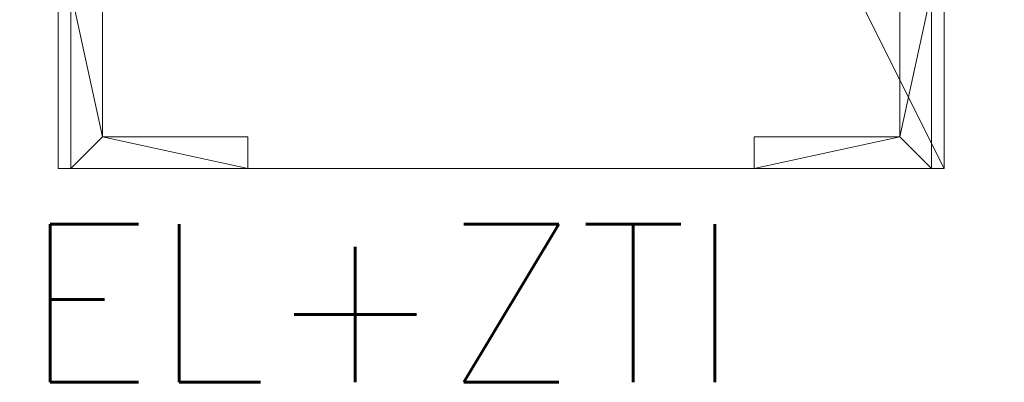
# Model space of a CAD drawing. Header units: millimetres. Extents: x -367720 to -162733, y 309172 to 337444.
# Tile 155 of 256: x -352564 to -351786, y 322959 to 323245. Entities that reach past the tile are written whole.
import ezdxf

# ---------------------------------------------------------------- set-up
doc = ezdxf.new("R2010")
doc.units = ezdxf.units.MM
doc.header["$LTSCALE"] = 10
doc.header["$MEASUREMENT"] = 0
doc.layers.get('0').update_dxf_attribs({"color": 255, "lineweight": 13})
for name, color, linetype, lineweight in [('VZ1', 6, 'Continuous', 18), ('vzt-izolace', 50, 'Continuous', 9), ('vzt-jednotky', 3, 'Continuous', 13), ('vzt-profese', 241, 'Continuous', 15), ('vzt-přívod', 2, 'Continuous', 40)]:
    doc.layers.add(name, color=color, linetype=linetype, lineweight=lineweight)
doc.styles.add('ROMANS', font='ROMANS.shx', dxfattribs={"height": 80})

# ---------------------------------------------------------------- blocks, each defined once
blk = doc.blocks.new('ags')
at = {"color": 7, "linetype": 'Continuous'}
mesh = blk.add_polyface(dxfattribs=at)
corners = [(175, 806), (-525, 806), (-525, -594), (175, -594)]
mesh.append_faces([[corners[k] for k in face] for face in [(1, 2, 3), (3, 0, 1), (3, 2, 1), (1, 0, 3)]], dxfattribs={"vtx2": -1, "color": 7})
mesh = blk.add_polyface(dxfattribs=at)
corners = [(-490, -569), (-490, -454), (-515, -454), (-515, -594), (-375, -594), (-375, -569)]
mesh.append_faces([[corners[k] for k in face] for face in [(0, 4, 5)]], dxfattribs={"vtx0": -1, "color": 7})
mesh.append_faces([[corners[k] for k in face] for face in [(0, 2, 3), (0, 3, 4)]], dxfattribs={"vtx0": -1, "vtx2": -1, "color": 7})
mesh.append_faces([[corners[k] for k in face] for face in [(5, 4, 0)]], dxfattribs={"vtx1": -1, "color": 7})
mesh.append_faces([[corners[k] for k in face] for face in [(3, 2, 0), (4, 3, 0)]], dxfattribs={"vtx1": -1, "vtx2": -1, "color": 7})
mesh.append_faces([[corners[k] for k in face] for face in [(0, 1, 2), (2, 1, 0)]], dxfattribs={"vtx2": -1, "color": 7})
mesh = blk.add_polyface(dxfattribs=at)
corners = [(140, -569), (25, -569), (25, -594), (165, -594), (165, -454), (140, -454)]
mesh.append_faces([[corners[k] for k in face] for face in [(0, 4, 5)]], dxfattribs={"vtx0": -1, "color": 7})
mesh.append_faces([[corners[k] for k in face] for face in [(0, 2, 3), (0, 3, 4)]], dxfattribs={"vtx0": -1, "vtx2": -1, "color": 7})
mesh.append_faces([[corners[k] for k in face] for face in [(5, 4, 0)]], dxfattribs={"vtx1": -1, "color": 7})
mesh.append_faces([[corners[k] for k in face] for face in [(3, 2, 0), (4, 3, 0)]], dxfattribs={"vtx1": -1, "vtx2": -1, "color": 7})
mesh.append_faces([[corners[k] for k in face] for face in [(0, 1, 2), (2, 1, 0)]], dxfattribs={"vtx2": -1, "color": 7})
blk = doc.blocks.new('A$C44067DDB')
at = {"layer": 'vzt-izolace'}
h = blk.add_hatch(dxfattribs=at)
h.set_pattern_fill('CROSS', color=256, scale=500)
h.set_pattern_definition([(0, (-810420.72, 117365.74), (125, 125), [62.5, -187.5]), (90, (-810389.47, 117334.5), (-125, 125), [62.5, -187.5])])
edge = h.paths.add_edge_path()
edge.add_line((13267.2892, 11556.6431), (13267.2892, 11280.9155))
edge = h.paths.add_edge_path()
edge.add_line((13284.6221, 11556.6431), (13284.6221, 11280.9155))
edge = h.paths.add_edge_path()
edge.add_arc((13035.0379, 11420.1415), 135, 67.8083934, 292.1916066)
edge = h.paths.add_edge_path(flags=16)
edge.add_arc((13035.0379, 11420.1415), 125, 90, 270)
edge = h.paths.add_edge_path()
edge.add_line((13035.0379, 11545.1415), (13267.0793, 11545.1415))
edge = h.paths.add_edge_path()
edge.add_line((13267.2892, 11556.6431), (13284.6221, 11556.6431))
edge = h.paths.add_edge_path()
edge.add_line((13035.0379, 11295.1415), (13267.2892, 11295.1415))
edge = h.paths.add_edge_path()
edge.add_line((13267.2892, 11280.9155), (13284.6221, 11280.9155))
edge = h.paths.add_edge_path()
edge.add_line((13345.0379, 11545.1415), (13345.0379, 11295.1415))
edge = h.paths.add_edge_path()
edge.add_line((13345.0379, 11545.1415), (13284.6221, 11545.1415))
edge = h.paths.add_edge_path()
edge.add_line((13345.0379, 11295.1415), (13284.6221, 11295.1415))
edge = h.paths.add_edge_path()
edge.add_line((13436.2892, 11836.6431), (13436.2892, 11560.9155))
edge = h.paths.add_edge_path()
edge.add_line((13453.6221, 11836.6431), (13453.6221, 11560.9155))
edge = h.paths.add_edge_path()
edge.add_arc((13204.0379, 11700.1415), 135, 67.8083934, 292.1916066)
edge = h.paths.add_edge_path(flags=16)
edge.add_arc((13204.0379, 11700.1415), 125, 90, 270)
edge = h.paths.add_edge_path()
edge.add_line((13204.0379, 11825.1415), (13436.0793, 11825.1415))
edge = h.paths.add_edge_path()
edge.add_line((13436.2892, 11836.6431), (13453.6221, 11836.6431))
edge = h.paths.add_edge_path()
edge.add_line((13204.0379, 11575.1415), (13436.2892, 11575.1415))
edge = h.paths.add_edge_path()
edge.add_line((13436.2892, 11560.9155), (13453.6221, 11560.9155))
edge = h.paths.add_edge_path()
edge.add_line((13514.0379, 11825.1415), (13514.0379, 11575.1415))
edge = h.paths.add_edge_path()
edge.add_line((13514.0379, 11825.1415), (13453.6221, 11825.1415))
edge = h.paths.add_edge_path()
edge.add_line((13514.0379, 11575.1415), (13453.6221, 11575.1415))
edge = h.paths.add_edge_path()
edge.add_line((13501.3145, 11825.8656), (13501.3145, 11835.8595))
edge = h.paths.add_edge_path()
edge.add_line((13501.3145, 11835.8595), (13519.0632, 11835.8595))
edge = h.paths.add_edge_path()
edge.add_line((13519.0632, 11835.8595), (13519.0632, 11564.4235))
edge = h.paths.add_edge_path()
edge.add_line((13501.3145, 11825.8656), (13501.3145, 11564.4235))
edge = h.paths.add_edge_path()
edge.add_line((13887.8161, 11467.8902), (13612.0885, 11467.8902))
edge = h.paths.add_edge_path()
edge.add_line((13612.0885, 11467.8902), (13612.0885, 11450.5573))
edge = h.paths.add_edge_path()
edge.add_line((13601.7955, 11825.1415), (13775.8336, 11724.6606))
edge = h.paths.add_edge_path()
edge.add_line((13775.8336, 11724.6606), (13876.3145, 11550.6225))
edge = h.paths.add_edge_path()
edge.add_line((13519.0632, 11825.1415), (13601.7955, 11825.1415))
edge = h.paths.add_edge_path()
edge.add_line((13534.8082, 11575.1415), (13592.8209, 11541.6479))
edge = h.paths.add_edge_path()
edge.add_line((13592.8209, 11541.6479), (13626.3145, 11483.6352))
edge = h.paths.add_edge_path()
edge.add_line((13626.3145, 11483.6352), (13626.3145, 11467.8902))
edge = h.paths.add_edge_path()
edge.add_line((13876.3145, 11550.6225), (13876.3145, 11468.1))
edge = h.paths.add_edge_path()
edge.add_line((13501.3145, 11564.4235), (13519.0632, 11564.4235))
edge = h.paths.add_edge_path()
edge.add_line((13519.0632, 11575.1415), (13534.8082, 11575.1415))
edge = h.paths.add_edge_path()
edge.add_line((13887.8161, 11467.8902), (13887.8161, 11450.5573))
edge = h.paths.add_edge_path()
edge.add_line((13887.8161, 11450.5573), (13612.0885, 11450.5573))
edge = h.paths.add_edge_path()
edge.add_line((13876.3145, 11390.1415), (13626.002, 11390.1415))
edge = h.paths.add_edge_path()
edge.add_line((13876.3145, 11390.1415), (13876.3145, 11450.5573))
edge = h.paths.add_edge_path()
edge.add_line((13626.002, 11390.1415), (13626.002, 11450.5573))
edge = h.paths.add_edge_path()
edge.add_line((13441.3145, 11825.1415), (13441.3145, 11574.829))
edge = h.paths.add_edge_path()
edge.add_line((13441.3145, 11574.829), (13501.3145, 11574.829))
edge = h.paths.add_edge_path()
edge.add_line((13441.3145, 11825.1415), (13501.3145, 11825.1415))
edge = h.paths.add_edge_path()
edge.add_line((13388.5379, 10975.785), (13388.5379, 11225.785))
edge = h.paths.add_edge_path()
edge.add_line((13388.5379, 11225.785), (13448.5379, 11225.785))
edge = h.paths.add_edge_path()
edge.add_line((13448.5379, 11229.785), (13448.5379, 10971.785))
edge = h.paths.add_edge_path()
edge.add_line((13448.5379, 11229.785), (13456.5379, 11229.785))
edge = h.paths.add_edge_path()
edge.add_line((13456.5379, 11229.785), (13456.5379, 10971.785))
edge = h.paths.add_edge_path()
edge.add_line((13594.5379, 11184.785), (13594.5379, 11016.785))
edge = h.paths.add_edge_path()
edge.add_line((13602.5379, 11184.785), (13602.5379, 11016.785))
edge = h.paths.add_edge_path()
edge.add_line((13642.5379, 11180.785), (13602.5379, 11180.785))
edge = h.paths.add_edge_path()
edge.add_line((13642.5379, 11020.785), (13642.5379, 11180.785))
edge = h.paths.add_edge_path()
edge.add_line((13602.5379, 11184.785), (13594.5379, 11184.785))
edge = h.paths.add_edge_path()
edge.add_line((13456.5379, 11225.785), (13594.5379, 11180.785))
edge = h.paths.add_edge_path()
edge.add_line((13388.5379, 10975.785), (13448.5379, 10975.785))
edge = h.paths.add_edge_path()
edge.add_line((13448.5379, 10971.785), (13456.5379, 10971.785))
edge = h.paths.add_edge_path()
edge.add_line((13642.5379, 11020.785), (13602.5379, 11020.785))
edge = h.paths.add_edge_path()
edge.add_line((13602.5379, 11016.785), (13594.5379, 11016.785))
edge = h.paths.add_edge_path()
edge.add_line((13456.5379, 10975.785), (13594.5379, 11020.785))
edge = h.paths.add_edge_path()
edge.add_line((13376.0379, 10975.785), (13263.249, 10975.785))
edge = h.paths.add_edge_path()
edge.add_line((13376.0379, 11225.785), (13265.0678, 11225.785))
edge = h.paths.add_edge_path()
edge.add_arc((13205.0379, 11100.785), 137.5, 0, 360)
edge = h.paths.add_edge_path()
edge.add_line((13012.1629, 10963.285), (13012.1629, 11100.785))
edge = h.paths.add_edge_path()
edge.add_line((13024.6629, 11100.785), (13024.6629, 10963.285))
edge = h.paths.add_edge_path()
edge.add_line((13148.6633, 10975.785), (13024.6629, 10975.785))
edge = h.paths.add_edge_path()
edge.add_line((13145.6319, 11225.785), (13024.6629, 11225.785))
edge = h.paths.add_edge_path()
edge.add_line((12952.1629, 11100.785), (12952.1629, 11225.785))
edge = h.paths.add_edge_path()
edge.add_line((13012.1629, 11238.285), (13012.1629, 11100.785))
edge = h.paths.add_edge_path()
edge.add_line((13024.6629, 11100.785), (13024.6629, 11238.285))
edge = h.paths.add_edge_path()
edge.add_line((12952.1629, 11225.785), (13012.1629, 11225.785))
edge = h.paths.add_edge_path()
edge.add_line((13012.1629, 11238.285), (13024.6629, 11238.285))
edge = h.paths.add_edge_path()
edge.add_line((12952.1629, 11100.785), (12952.1629, 10975.785))
edge = h.paths.add_edge_path()
edge.add_line((12952.1629, 10975.785), (13012.1629, 10975.785))
edge = h.paths.add_edge_path(flags=16)
edge.add_arc((13205.0379, 11100.785), 125, 0, 360)
edge = h.paths.add_edge_path()
edge.add_line((13012.1629, 10963.285), (13024.6629, 10963.285))
edge = h.paths.add_edge_path()
edge.add_line((13388.5379, 10963.285), (13388.5379, 11100.785))
edge = h.paths.add_edge_path()
edge.add_line((13376.0379, 11100.785), (13376.0379, 10963.285))
edge = h.paths.add_edge_path()
edge.add_line((13376.0379, 11100.785), (13376.0379, 11238.285))
edge = h.paths.add_edge_path()
edge.add_line((13388.5379, 11238.285), (13388.5379, 11100.785))
edge = h.paths.add_edge_path(flags=16)
edge.add_line((13448.5379, 11100.785), (13448.5379, 11225.785))
edge = h.paths.add_edge_path()
edge.add_line((13388.5379, 11238.285), (13376.0379, 11238.285))
edge = h.paths.add_edge_path(flags=16)
edge.add_line((13448.5379, 11100.785), (13448.5379, 10975.785))
edge = h.paths.add_edge_path()
edge.add_line((13388.5379, 10963.285), (13376.0379, 10963.285))
edge = h.paths.add_edge_path()
edge.add_line((12420.4521, 10916.4949), (12420.4521, 10926.4887))
edge = h.paths.add_edge_path()
edge.add_line((12420.4521, 10926.4887), (12402.7034, 10926.4887))
edge = h.paths.add_edge_path()
edge.add_line((12402.7034, 10926.4887), (12402.7034, 10655.0528))
edge = h.paths.add_edge_path()
edge.add_line((12420.4521, 10916.4949), (12420.4521, 10655.0528))
edge = h.paths.add_edge_path()
edge.add_line((12128.4933, 10813.6908), (12323.4622, 10618.7219))
edge = h.paths.add_edge_path()
edge.add_line((12323.4622, 10618.7219), (12311.206, 10606.4657))
edge = h.paths.add_edge_path()
edge.add_line((12402.7034, 10915.7707), (12319.9712, 10915.7707))
edge = h.paths.add_edge_path()
edge.add_line((12324.5362, 10639.9146), (12313.4029, 10628.7812))
edge = h.paths.add_edge_path()
edge.add_line((12195.1267, 10864.0585), (12136.7746, 10805.7063))
edge = h.paths.add_edge_path()
edge.add_line((12420.4521, 10655.0528), (12402.7034, 10655.0528))
edge = h.paths.add_edge_path()
edge.add_line((12402.7034, 10665.7707), (12386.9585, 10665.7707))
edge = h.paths.add_edge_path()
edge.add_line((12128.4933, 10813.6908), (12116.2371, 10801.4346))
edge = h.paths.add_edge_path()
edge.add_line((12116.2371, 10801.4346), (12311.206, 10606.4657))
edge = h.paths.add_edge_path()
edge.add_line((12081.6496, 10750.5813), (12258.4263, 10573.8046))
edge = h.paths.add_edge_path()
edge.add_line((12081.6496, 10750.5813), (12124.37, 10793.3017))
edge = h.paths.add_edge_path()
edge.add_line((12258.6472, 10573.5836), (12301.3676, 10616.3041))
edge = h.paths.add_edge_path()
edge.add_line((12480.4521, 10915.7707), (12480.4521, 10665.4582))
edge = h.paths.add_edge_path()
edge.add_line((12480.4521, 10665.4582), (12420.4521, 10665.4582))
edge = h.paths.add_edge_path()
edge.add_line((12480.4521, 10915.7707), (12420.4521, 10915.7707))
edge = h.paths.add_edge_path()
edge.add_line((12195.1267, 10864.0585), (12319.9712, 10915.7707))
edge = h.paths.add_edge_path()
edge.add_line((12324.5362, 10639.9146), (12386.9585, 10665.7707))
edge = h.paths.add_edge_path()
edge.add_line((12785.0379, 10935.785), (12785.0379, 10645.785))
edge = h.paths.add_edge_path(flags=17)
edge.add_line((13160.0379, 10790.785), (13143.291, 10728.285))
edge.add_line((13143.291, 10728.285), (13160.0379, 10790.785))
edge.add_line((13160.0379, 10790.785), (13143.291, 10728.285))
edge.add_line((13143.291, 10728.285), (13160.0379, 10790.785))
edge.add_line((13160.0379, 10790.785), (13143.291, 10728.285))
edge.add_line((13143.291, 10728.285), (13160.0379, 10790.785))
edge.add_line((13160.0379, 10790.785), (13143.291, 10728.285))
edge.add_line((13143.291, 10728.285), (13160.0379, 10790.785))
edge.add_line((13160.0379, 10790.785), (13143.291, 10728.285))
edge.add_line((13143.291, 10728.285), (13160.0379, 10790.785))
edge.add_line((13160.0379, 10790.785), (13143.291, 10728.285))
edge.add_line((13143.291, 10728.285), (13160.0379, 10790.785))
edge.add_line((13160.0379, 10790.785), (13143.291, 10728.285))
edge.add_line((13143.291, 10728.285), (13160.0379, 10790.785))
edge.add_line((13160.0379, 10790.785), (13143.291, 10728.285))
edge.add_line((13143.291, 10728.285), (13160.0379, 10790.785))
edge.add_line((13143.291, 10728.285), (13097.5379, 10682.5318))
edge.add_line((13097.5379, 10682.5318), (13143.291, 10728.285))
edge.add_line((13143.291, 10728.285), (13097.5379, 10682.5318))
edge.add_line((13097.5379, 10682.5318), (13143.291, 10728.285))
edge.add_line((13143.291, 10728.285), (13097.5379, 10682.5318))
edge.add_line((13097.5379, 10682.5318), (13143.291, 10728.285))
edge.add_line((13143.291, 10728.285), (13097.5379, 10682.5318))
edge.add_line((13097.5379, 10682.5318), (13143.291, 10728.285))
edge.add_line((13143.291, 10728.285), (13097.5379, 10682.5318))
edge.add_line((13097.5379, 10682.5318), (13143.291, 10728.285))
edge.add_line((13143.291, 10728.285), (13097.5379, 10682.5318))
edge.add_line((13097.5379, 10682.5318), (13143.291, 10728.285))
edge.add_line((13143.291, 10728.285), (13097.5379, 10682.5318))
edge.add_line((13097.5379, 10682.5318), (13143.291, 10728.285))
edge.add_line((13143.291, 10728.285), (13097.5379, 10682.5318))
edge.add_line((13097.5379, 10682.5318), (13143.291, 10728.285))
edge.add_line((13097.5379, 10682.5318), (13035.0379, 10665.785))
edge.add_line((13035.0379, 10665.785), (13097.5379, 10682.5318))
edge.add_line((13097.5379, 10682.5318), (13035.0379, 10665.785))
edge.add_line((13035.0379, 10665.785), (13097.5379, 10682.5318))
edge.add_line((13097.5379, 10682.5318), (13035.0379, 10665.785))
edge.add_line((13035.0379, 10665.785), (13097.5379, 10682.5318))
edge.add_line((13097.5379, 10682.5318), (13035.0379, 10665.785))
edge.add_line((13035.0379, 10665.785), (13097.5379, 10682.5318))
edge.add_line((13097.5379, 10682.5318), (13035.0379, 10665.785))
edge.add_line((13035.0379, 10665.785), (13097.5379, 10682.5318))
edge.add_line((13097.5379, 10682.5318), (13035.0379, 10665.785))
edge.add_line((13035.0379, 10665.785), (13097.5379, 10682.5318))
edge.add_line((13097.5379, 10682.5318), (13035.0379, 10665.785))
edge.add_line((13035.0379, 10665.785), (13097.5379, 10682.5318))
edge.add_line((13097.5379, 10682.5318), (13035.0379, 10665.785))
edge.add_line((13035.0379, 10665.785), (13097.5379, 10682.5318))
edge.add_line((13035.0379, 10665.785), (12972.5379, 10682.5318))
edge.add_line((12972.5379, 10682.5318), (13035.0379, 10665.785))
edge.add_line((13035.0379, 10665.785), (12972.5379, 10682.5318))
edge.add_line((12972.5379, 10682.5318), (13035.0379, 10665.785))
edge.add_line((13035.0379, 10665.785), (12972.5379, 10682.5318))
edge.add_line((12972.5379, 10682.5318), (13035.0379, 10665.785))
edge.add_line((13035.0379, 10665.785), (12972.5379, 10682.5318))
edge.add_line((12972.5379, 10682.5318), (13035.0379, 10665.785))
edge.add_line((13035.0379, 10665.785), (12972.5379, 10682.5318))
edge.add_line((12972.5379, 10682.5318), (13035.0379, 10665.785))
edge.add_line((13035.0379, 10665.785), (12972.5379, 10682.5318))
edge.add_line((12972.5379, 10682.5318), (13035.0379, 10665.785))
edge.add_line((13035.0379, 10665.785), (12972.5379, 10682.5318))
edge.add_line((12972.5379, 10682.5318), (13035.0379, 10665.785))
edge.add_line((13035.0379, 10665.785), (12972.5379, 10682.5318))
edge.add_line((12972.5379, 10682.5318), (13035.0379, 10665.785))
edge.add_line((12972.5379, 10682.5318), (12926.7847, 10728.285))
edge.add_line((12926.7847, 10728.285), (12972.5379, 10682.5318))
edge.add_line((12972.5379, 10682.5318), (12926.7847, 10728.285))
edge.add_line((12926.7847, 10728.285), (12972.5379, 10682.5318))
edge.add_line((12972.5379, 10682.5318), (12926.7847, 10728.285))
edge.add_line((12926.7847, 10728.285), (12972.5379, 10682.5318))
edge.add_line((12972.5379, 10682.5318), (12926.7847, 10728.285))
edge.add_line((12926.7847, 10728.285), (12972.5379, 10682.5318))
edge.add_line((12972.5379, 10682.5318), (12926.7847, 10728.285))
edge.add_line((12926.7847, 10728.285), (12972.5379, 10682.5318))
edge.add_line((12972.5379, 10682.5318), (12926.7847, 10728.285))
edge.add_line((12926.7847, 10728.285), (12972.5379, 10682.5318))
edge.add_line((12972.5379, 10682.5318), (12926.7847, 10728.285))
edge.add_line((12926.7847, 10728.285), (12972.5379, 10682.5318))
edge.add_line((12972.5379, 10682.5318), (12926.7847, 10728.285))
edge.add_line((12926.7847, 10728.285), (12972.5379, 10682.5318))
edge.add_line((12926.7847, 10728.285), (12910.0379, 10790.785))
edge.add_line((12910.0379, 10790.785), (12926.7847, 10728.285))
edge.add_line((12926.7847, 10728.285), (12910.0379, 10790.785))
edge.add_line((12910.0379, 10790.785), (12926.7847, 10728.285))
edge.add_line((12926.7847, 10728.285), (12910.0379, 10790.785))
edge.add_line((12910.0379, 10790.785), (12926.7847, 10728.285))
edge.add_line((12926.7847, 10728.285), (12910.0379, 10790.785))
edge.add_line((12910.0379, 10790.785), (12926.7847, 10728.285))
edge.add_line((12926.7847, 10728.285), (12910.0379, 10790.785))
edge.add_line((12910.0379, 10790.785), (12926.7847, 10728.285))
edge.add_line((12926.7847, 10728.285), (12910.0379, 10790.785))
edge.add_line((12910.0379, 10790.785), (12926.7847, 10728.285))
edge.add_line((12926.7847, 10728.285), (12910.0379, 10790.785))
edge.add_line((12910.0379, 10790.785), (12926.7847, 10728.285))
edge.add_line((12926.7847, 10728.285), (12910.0379, 10790.785))
edge.add_line((12910.0379, 10790.785), (12926.7847, 10728.285))
edge.add_line((12910.0379, 10790.785), (12926.7847, 10853.285))
edge.add_line((12926.7847, 10853.285), (12910.0379, 10790.785))
edge.add_line((12910.0379, 10790.785), (12926.7847, 10853.285))
edge.add_line((12926.7847, 10853.285), (12910.0379, 10790.785))
edge.add_line((12910.0379, 10790.785), (12926.7847, 10853.285))
edge.add_line((12926.7847, 10853.285), (12910.0379, 10790.785))
edge.add_line((12910.0379, 10790.785), (12926.7847, 10853.285))
edge.add_line((12926.7847, 10853.285), (12910.0379, 10790.785))
edge.add_line((12910.0379, 10790.785), (12926.7847, 10853.285))
edge.add_line((12926.7847, 10853.285), (12910.0379, 10790.785))
edge.add_line((12910.0379, 10790.785), (12926.7847, 10853.285))
edge.add_line((12926.7847, 10853.285), (12910.0379, 10790.785))
edge.add_line((12910.0379, 10790.785), (12926.7847, 10853.285))
edge.add_line((12926.7847, 10853.285), (12910.0379, 10790.785))
edge.add_line((12910.0379, 10790.785), (12926.7847, 10853.285))
edge.add_line((12926.7847, 10853.285), (12910.0379, 10790.785))
edge.add_line((12926.7847, 10853.285), (12972.5379, 10899.0381))
edge.add_line((12972.5379, 10899.0381), (12926.7847, 10853.285))
edge.add_line((12926.7847, 10853.285), (12972.5379, 10899.0381))
edge.add_line((12972.5379, 10899.0381), (12926.7847, 10853.285))
edge.add_line((12926.7847, 10853.285), (12972.5379, 10899.0381))
edge.add_line((12972.5379, 10899.0381), (12926.7847, 10853.285))
edge.add_line((12926.7847, 10853.285), (12972.5379, 10899.0381))
edge.add_line((12972.5379, 10899.0381), (12926.7847, 10853.285))
edge.add_line((12926.7847, 10853.285), (12972.5379, 10899.0381))
edge.add_line((12972.5379, 10899.0381), (12926.7847, 10853.285))
edge.add_line((12926.7847, 10853.285), (12972.5379, 10899.0381))
edge.add_line((12972.5379, 10899.0381), (12926.7847, 10853.285))
edge.add_line((12926.7847, 10853.285), (12972.5379, 10899.0381))
edge.add_line((12972.5379, 10899.0381), (12926.7847, 10853.285))
edge.add_line((12926.7847, 10853.285), (12972.5379, 10899.0381))
edge.add_line((12972.5379, 10899.0381), (12926.7847, 10853.285))
edge.add_line((12972.5379, 10899.0381), (13035.0379, 10915.785))
edge.add_line((13035.0379, 10915.785), (12972.5379, 10899.0381))
edge.add_line((12972.5379, 10899.0381), (13035.0379, 10915.785))
edge.add_line((13035.0379, 10915.785), (12972.5379, 10899.0381))
edge.add_line((12972.5379, 10899.0381), (13035.0379, 10915.785))
edge.add_line((13035.0379, 10915.785), (12972.5379, 10899.0381))
edge.add_line((12972.5379, 10899.0381), (13035.0379, 10915.785))
edge.add_line((13035.0379, 10915.785), (12972.5379, 10899.0381))
edge.add_line((12972.5379, 10899.0381), (13035.0379, 10915.785))
edge.add_line((13035.0379, 10915.785), (12972.5379, 10899.0381))
edge.add_line((12972.5379, 10899.0381), (13035.0379, 10915.785))
edge.add_line((13035.0379, 10915.785), (12972.5379, 10899.0381))
edge.add_line((12972.5379, 10899.0381), (13035.0379, 10915.785))
edge.add_line((13035.0379, 10915.785), (12972.5379, 10899.0381))
edge.add_line((12972.5379, 10899.0381), (13035.0379, 10915.785))
edge.add_line((13035.0379, 10915.785), (12972.5379, 10899.0381))
edge.add_line((13035.0379, 10915.785), (13097.5379, 10899.0381))
edge.add_line((13097.5379, 10899.0381), (13035.0379, 10915.785))
edge.add_line((13035.0379, 10915.785), (13097.5379, 10899.0381))
edge.add_line((13097.5379, 10899.0381), (13035.0379, 10915.785))
edge.add_line((13035.0379, 10915.785), (13097.5379, 10899.0381))
edge.add_line((13097.5379, 10899.0381), (13035.0379, 10915.785))
edge.add_line((13035.0379, 10915.785), (13097.5379, 10899.0381))
edge.add_line((13097.5379, 10899.0381), (13035.0379, 10915.785))
edge.add_line((13035.0379, 10915.785), (13097.5379, 10899.0381))
edge.add_line((13097.5379, 10899.0381), (13035.0379, 10915.785))
edge.add_line((13035.0379, 10915.785), (13097.5379, 10899.0381))
edge.add_line((13097.5379, 10899.0381), (13035.0379, 10915.785))
edge.add_line((13035.0379, 10915.785), (13097.5379, 10899.0381))
edge.add_line((13097.5379, 10899.0381), (13035.0379, 10915.785))
edge.add_line((13035.0379, 10915.785), (13097.5379, 10899.0381))
edge.add_line((13097.5379, 10899.0381), (13035.0379, 10915.785))
edge.add_line((13097.5379, 10899.0381), (13143.291, 10853.285))
edge.add_line((13143.291, 10853.285), (13097.5379, 10899.0381))
edge.add_line((13097.5379, 10899.0381), (13143.291, 10853.285))
edge.add_line((13143.291, 10853.285), (13097.5379, 10899.0381))
edge.add_line((13097.5379, 10899.0381), (13143.291, 10853.285))
edge.add_line((13143.291, 10853.285), (13097.5379, 10899.0381))
edge.add_line((13097.5379, 10899.0381), (13143.291, 10853.285))
edge.add_line((13143.291, 10853.285), (13097.5379, 10899.0381))
edge.add_line((13097.5379, 10899.0381), (13143.291, 10853.285))
edge.add_line((13143.291, 10853.285), (13097.5379, 10899.0381))
edge.add_line((13097.5379, 10899.0381), (13143.291, 10853.285))
edge.add_line((13143.291, 10853.285), (13097.5379, 10899.0381))
edge.add_line((13097.5379, 10899.0381), (13143.291, 10853.285))
edge.add_line((13143.291, 10853.285), (13097.5379, 10899.0381))
edge.add_line((13097.5379, 10899.0381), (13143.291, 10853.285))
edge.add_line((13143.291, 10853.285), (13097.5379, 10899.0381))
edge.add_line((13143.291, 10853.285), (13160.0379, 10790.785))
edge.add_line((13160.0379, 10790.785), (13143.291, 10853.285))
edge.add_line((13143.291, 10853.285), (13160.0379, 10790.785))
edge.add_line((13160.0379, 10790.785), (13143.291, 10853.285))
edge.add_line((13143.291, 10853.285), (13160.0379, 10790.785))
edge.add_line((13160.0379, 10790.785), (13143.291, 10853.285))
edge.add_line((13143.291, 10853.285), (13160.0379, 10790.785))
edge.add_line((13160.0379, 10790.785), (13143.291, 10853.285))
edge.add_line((13143.291, 10853.285), (13160.0379, 10790.785))
edge.add_line((13160.0379, 10790.785), (13143.291, 10853.285))
edge.add_line((13143.291, 10853.285), (13160.0379, 10790.785))
edge.add_line((13160.0379, 10790.785), (13143.291, 10853.285))
edge.add_line((13143.291, 10853.285), (13160.0379, 10790.785))
edge.add_line((13160.0379, 10790.785), (13143.291, 10853.285))
edge.add_line((13143.291, 10853.285), (13160.0379, 10790.785))
edge.add_line((13160.0379, 10790.785), (13143.291, 10853.285))
h.paths.add_polyline_path([(12802.7865, 10930.011), (12785.4536, 10930.011), (12785.4536, 10654.2834), (12802.7865, 10654.2834)])
edge = h.paths.add_edge_path()
edge.add_line((12725.0379, 10915.785), (12785.4536, 10915.785))
edge.add_line((12725.0379, 10665.785), (12785.4536, 10665.785))
edge.add_line((12725.0379, 10665.785), (12725.0379, 10915.785))
edge.add_line((13035.0379, 10915.785), (12802.7865, 10915.785))
edge.add_line((13035.0379, 10665.785), (12802.9964, 10665.785))
edge.add_arc((13035.0379, 10790.785), 125, 270, 450)
edge.add_arc((13035.0379, 10790.785), 135, 247.8083934, 472.1916066)
edge.add_line((13035.0379, 10915.785), (12785.0379, 10915.785))
edge.add_line((12785.0379, 10915.785), (12785.0379, 10665.785))
edge.add_line((12785.0379, 10665.785), (13035.0379, 10665.785))
at = {"layer": 'vzt-jednotky'}
blk.add_blockref('ags', (13274.2624, 11101.7094), dxfattribs=at)
at = {"layer": 'VZ1', "extrusion": (1, -3.06152e-16, 0), "style": 'ROMANS', "width": 0.8, "flags": 1}
for tag in ['NB2', 'NB1', 'PRUTOK', 'USEK', 'KOTA', 'NAZEV', 'PRIRUBA2', 'POS', 'MATERIAL', 'PRUMER', 'PLOCHA', 'LT', 'UHEL', 'R', 'D', 'TVAR']:
    blk.add_attdef(tag, (11669.1415, 5039.0799, 111318.983), '', height=1, rotation=90, dxfattribs=at)
at = {"layer": 'VZ1', "extrusion": (1.04009e-13, 1, -4.87544e-15), "style": 'ROMANS', "width": 0.8, "flags": 1}
for tag in ['KOTA', 'USEK', 'TVAR', 'POS', 'NB2', 'NB1', 'VS', 'LT', 'D']:
    blk.add_attdef(tag, (-111318.983, 5039.0799, 11669.1415), '', height=1, dxfattribs=at)
at = {"layer": 'VZ1', "extrusion": (-2.71917e-32, 1, -4.44089e-16), "style": 'ROMANS', "width": 0.8, "flags": 1}
for tag, p in [('MATERIAL', (-177204.9859, 2943.2966, 11491.6104)), ('PRIRUBA', (-177204.9859, 2943.2966, 11491.6104)), ('PRUTOK', (-177204.9859, 2943.2966, 11491.6104)), ('PLOCHA', (-177204.9859, 2943.2966, 11491.6104)), ('OBVOD', (-177204.9859, 2943.2966, 11491.6104)), ('NAZEV', (-177204.9859, 2943.2966, 11491.6104)), ('KOTA', (-177204.9859, 2943.2966, 11491.6104)), ('USEK', (-177204.9859, 2943.2966, 11491.6104)), ('TVAR', (-177204.9859, 2943.2966, 11491.6104)), ('NBN', (-177204.9859, 2943.2966, 11491.6104)), ('POS', (-177204.9859, 2943.2966, 11491.6104)), ('NB3', (-177204.9859, 2943.2966, 11491.6104)), ('VS', (-177204.9859, 2943.2966, 11491.6104)), ('LT', (-177204.9859, 2943.2966, 11491.6104)), ('B', (-177204.9859, 2943.2966, 11491.6104)), ('R', (-177204.9859, 2943.2966, 11491.6104)), ('A', (-177204.9859, 2943.2966, 11491.6104)), ('MATERIAL', (-11332.888, 6131.7212, 9501.275)), ('MATERIAL', (-11332.9671, 2943.2966, 9501.275)), ('PRIRUBA', (-11332.888, 6131.7212, 9501.275)), ('PRIRUBA', (-11332.9671, 2943.2966, 9501.275)), ('PRUTOK', (-11332.888, 6131.7212, 9501.275)), ('PRUTOK', (-11332.9671, 2943.2966, 9501.275)), ('PLOCHA', (-11332.888, 6131.7212, 9501.275)), ('PLOCHA', (-11332.9671, 2943.2966, 9501.275)), ('OBVOD', (-11332.888, 6131.7212, 9501.275)), ('OBVOD', (-11332.9671, 2943.2966, 9501.275)), ('NAZEV', (-11332.888, 6131.7212, 9501.275)), ('NAZEV', (-11332.9671, 2943.2966, 9501.275)), ('KOTA', (-11332.888, 6131.7212, 9501.275)), ('USEK', (-11332.888, 6131.7212, 9501.275)), ('KOTA', (-11332.9671, 2943.2966, 9501.275)), ('USEK', (-11332.9671, 2943.2966, 9501.275)), ('TVAR', (-11332.888, 6131.7212, 9501.275)), ('TVAR', (-11332.9671, 2943.2966, 9501.275)), ('NBN', (-11332.888, 6131.7212, 9501.275)), ('NBN', (-11332.9671, 2943.2966, 9501.275)), ('POS', (-11332.888, 6131.7212, 9501.275)), ('NB3', (-11332.888, 6131.7212, 9501.275)), ('POS', (-11332.9671, 2943.2966, 9501.275)), ('NB3', (-11332.9671, 2943.2966, 9501.275)), ('VS', (-11332.888, 6131.7212, 9501.275)), ('LT', (-11332.888, 6131.7212, 9501.275)), ('VS', (-11332.9671, 2943.2966, 9501.275)), ('LT', (-11332.9671, 2943.2966, 9501.275)), ('B', (-11332.888, 6131.7212, 9501.275)), ('R', (-11332.888, 6131.7212, 9501.275)), ('A', (-11332.888, 6131.7212, 9501.275)), ('B', (-11332.9671, 2943.2966, 9501.275)), ('R', (-11332.9671, 2943.2966, 9501.275)), ('A', (-11332.9671, 2943.2966, 9501.275)), ('MATERIAL', (-109446.9123, 2943.2966, 9501.275)), ('PRIRUBA', (-109446.9123, 2943.2966, 9501.275)), ('PRUTOK', (-109446.9123, 2943.2966, 9501.275)), ('PLOCHA', (-109446.9123, 2943.2966, 9501.275)), ('OBVOD', (-109446.9123, 2943.2966, 9501.275)), ('NAZEV', (-109446.9123, 2943.2966, 9501.275)), ('KOTA', (-109446.9123, 2943.2966, 9501.275)), ('USEK', (-109446.9123, 2943.2966, 9501.275)), ('TVAR', (-109446.9123, 2943.2966, 9501.275)), ('NBN', (-109446.9123, 2943.2966, 9501.275)), ('POS', (-109446.9123, 2943.2966, 9501.275)), ('NB3', (-109446.9123, 2943.2966, 9501.275)), ('VS', (-109446.9123, 2943.2966, 9501.275)), ('LT', (-109446.9123, 2943.2966, 9501.275)), ('B', (-109446.9123, 2943.2966, 9501.275)), ('R', (-109446.9123, 2943.2966, 9501.275)), ('A', (-109446.9123, 2943.2966, 9501.275))]:
    blk.add_attdef(tag, p, '', height=1, dxfattribs=at)
at = {"layer": 'VZ1', "extrusion": (-1, 0, 0), "style": 'ROMANS', "width": 0.8, "flags": 1}
for tag, p in [('NB3', (-11312.8354, 2943.2966, -178642.0188)), ('PRUTOK', (-11312.8354, 2943.2966, -178642.0188)), ('USEK', (-11312.8354, 2943.2966, -178642.0188)), ('VS', (-11312.8354, 2943.2966, -178642.0188)), ('NAZEV', (-11312.8354, 2943.2966, -178642.0188)), ('KOTA', (-11312.8354, 2943.2966, -178642.0188)), ('POS', (-11312.8354, 2943.2966, -178642.0188)), ('MATERIAL', (-11312.8354, 2943.2966, -178642.0188)), ('PRIRUBA', (-11312.8354, 2943.2966, -178642.0188)), ('PLOCHA', (-11312.8354, 2943.2966, -178642.0188)), ('OBVOD', (-11312.8354, 2943.2966, -178642.0188)), ('R', (-11312.8354, 2943.2966, -178642.0188)), ('LT', (-11312.8354, 2943.2966, -178642.0188)), ('B', (-11312.8354, 2943.2966, -178642.0188)), ('A', (-11312.8354, 2943.2966, -178642.0188)), ('TVAR', (-11312.8354, 2943.2966, -178642.0188)), ('NB3', (-9322.5, 6131.7212, -12769.9209)), ('PRUTOK', (-9322.5, 6131.7212, -12769.9209)), ('USEK', (-9322.5, 6131.7212, -12769.9209)), ('VS', (-9322.5, 6131.7212, -12769.9209)), ('NAZEV', (-9322.5, 6131.7212, -12769.9209)), ('KOTA', (-9322.5, 6131.7212, -12769.9209)), ('POS', (-9322.5, 6131.7212, -12769.9209)), ('MATERIAL', (-9322.5, 6131.7212, -12769.9209)), ('PRIRUBA', (-9322.5, 6131.7212, -12769.9209)), ('PLOCHA', (-9322.5, 6131.7212, -12769.9209)), ('OBVOD', (-9322.5, 6131.7212, -12769.9209)), ('R', (-9322.5, 6131.7212, -12769.9209)), ('LT', (-9322.5, 6131.7212, -12769.9209)), ('B', (-9322.5, 6131.7212, -12769.9209)), ('A', (-9322.5, 6131.7212, -12769.9209)), ('TVAR', (-9322.5, 6131.7212, -12769.9209)), ('NB3', (-9322.5, 2943.2966, -12770)), ('PRUTOK', (-9322.5, 2943.2966, -12770)), ('USEK', (-9322.5, 2943.2966, -12770)), ('VS', (-9322.5, 2943.2966, -12770)), ('NAZEV', (-9322.5, 2943.2966, -12770)), ('KOTA', (-9322.5, 2943.2966, -12770)), ('POS', (-9322.5, 2943.2966, -12770)), ('MATERIAL', (-9322.5, 2943.2966, -12770)), ('PRIRUBA', (-9322.5, 2943.2966, -12770)), ('PLOCHA', (-9322.5, 2943.2966, -12770)), ('OBVOD', (-9322.5, 2943.2966, -12770)), ('R', (-9322.5, 2943.2966, -12770)), ('LT', (-9322.5, 2943.2966, -12770)), ('B', (-9322.5, 2943.2966, -12770)), ('A', (-9322.5, 2943.2966, -12770)), ('TVAR', (-9322.5, 2943.2966, -12770)), ('NB3', (-9322.5, 2943.2966, -110883.9452)), ('PRUTOK', (-9322.5, 2943.2966, -110883.9452)), ('USEK', (-9322.5, 2943.2966, -110883.9452)), ('VS', (-9322.5, 2943.2966, -110883.9452)), ('NAZEV', (-9322.5, 2943.2966, -110883.9452)), ('KOTA', (-9322.5, 2943.2966, -110883.9452)), ('POS', (-9322.5, 2943.2966, -110883.9452)), ('MATERIAL', (-9322.5, 2943.2966, -110883.9452)), ('PRIRUBA', (-9322.5, 2943.2966, -110883.9452)), ('PLOCHA', (-9322.5, 2943.2966, -110883.9452)), ('OBVOD', (-9322.5, 2943.2966, -110883.9452)), ('R', (-9322.5, 2943.2966, -110883.9452)), ('LT', (-9322.5, 2943.2966, -110883.9452)), ('B', (-9322.5, 2943.2966, -110883.9452)), ('A', (-9322.5, 2943.2966, -110883.9452)), ('TVAR', (-9322.5, 2943.2966, -110883.9452))]:
    blk.add_attdef(tag, p, '', height=1, rotation=270, dxfattribs=at)
at = {"layer": 'VZ1', "extrusion": (1, -2.32324e-14, 0), "style": 'ROMANS', "width": 0.8, "flags": 1}
for tag in ['NB2', 'NB1', 'PRUTOK', 'USEK', 'KOTA', 'NAZEV', 'PRIRUBA2', 'POS', 'MATERIAL', 'PRUMER', 'PLOCHA', 'LT', 'UHEL', 'R', 'D', 'TVAR']:
    blk.add_attdef(tag, (11224.1742, 2147.9426, 13745.0379), '', height=1, rotation=270, dxfattribs=at)
at = {"layer": 'VZ1', "extrusion": (-1.83691e-16, -1, 0), "style": 'ROMANS', "width": 0.8, "flags": 1}
for tag in ['POZNAMKA', 'NB2', 'NB1', 'DATA-HODNOTA', 'DATA-KLIC', 'PRUTOK', 'USEK', 'DRUHTLUM', 'ZETA', 'PR', 'TYP', 'NAZEV', 'POS', 'VETA']:
    blk.add_attdef(tag, (111863.9472, 3000, -10940.785), '', height=1, dxfattribs=at)
at = {"layer": 'VZ1', "extrusion": (0, 1, -1.26974e-15), "style": 'ROMANS', "width": 0.8, "flags": 1}
for tag in ['PRIRUBA2', 'MATERIAL', 'PRUMER', 'IZOLACE', 'PRUTOK', 'PLOCHA', 'NASTCE', 'NAZEV', 'KOTA', 'USEK', 'TVAR', 'POS', 'NB2', 'NB1', 'VS', 'LT', 'D']:
    blk.add_attdef(tag, (-111858.983, 2389.3275, 10075), '', height=1, dxfattribs=at)
at = {"layer": 'VZ1', "style": 'ROMANS', "width": 0.8, "flags": 1}
for tag in ['VS', 'OBVOD', 'USEK', 'IZOLACE', 'NASTCE', 'PRUTOK', 'KOTA', 'POS', 'PRIRUBA', 'PLOCHA', 'A1', 'TVAR', 'NB2', 'NB1', 'NAZEV', 'MATERIAL', 'LT', 'B1']:
    blk.add_attdef(tag, (12740, 9530), '', height=1, rotation=270, dxfattribs=at)
at = {"layer": 'VZ1', "extrusion": (0, -1, 0), "style": 'ROMANS', "width": 0.8, "flags": 1}
for tag, p in [('NBN', (179201.405, 2639.0523, -9490.3354)), ('NB3', (179201.405, 2639.0523, -9490.3354)), ('PRUTOK', (179201.405, 2639.0523, -9490.3354)), ('USEK', (179201.405, 2639.0523, -9490.3354)), ('VS', (179201.405, 2639.0523, -9490.3354)), ('NAZEV', (179201.405, 2639.0523, -9490.3354)), ('KOTA', (179201.405, 2639.0523, -9490.3354)), ('POS', (179201.405, 2639.0523, -9490.3354)), ('MATERIAL', (179201.405, 2639.0523, -9490.3354)), ('PRIRUBA', (179201.405, 2639.0523, -9490.3354)), ('PLOCHA', (179201.405, 2639.0523, -9490.3354)), ('OBVOD', (179201.405, 2639.0523, -9490.3354)), ('R', (179201.405, 2639.0523, -9490.3354)), ('LT', (179201.405, 2639.0523, -9490.3354)), ('B', (179201.405, 2639.0523, -9490.3354)), ('A', (179201.405, 2639.0523, -9490.3354)), ('TVAR', (179201.405, 2639.0523, -9490.3354)), ('NBN', (13329.3863, 2639.0523, -7500)), ('NB3', (13329.3863, 2639.0523, -7500)), ('PRUTOK', (13329.3863, 2639.0523, -7500)), ('USEK', (13329.3863, 2639.0523, -7500)), ('VS', (13329.3863, 2639.0523, -7500)), ('NAZEV', (13329.3863, 2639.0523, -7500)), ('KOTA', (13329.3863, 2639.0523, -7500)), ('POS', (13329.3863, 2639.0523, -7500)), ('MATERIAL', (13329.3863, 2639.0523, -7500)), ('PRIRUBA', (13329.3863, 2639.0523, -7500)), ('PLOCHA', (13329.3863, 2639.0523, -7500)), ('OBVOD', (13329.3863, 2639.0523, -7500)), ('R', (13329.3863, 2639.0523, -7500)), ('LT', (13329.3863, 2639.0523, -7500)), ('B', (13329.3863, 2639.0523, -7500)), ('A', (13329.3863, 2639.0523, -7500)), ('TVAR', (13329.3863, 2639.0523, -7500)), ('TVAR', (111443.3315, 2639.0523, -7500)), ('A', (111443.3315, 2639.0523, -7500)), ('B', (111443.3315, 2639.0523, -7500)), ('LT', (111443.3315, 2639.0523, -7500)), ('R', (111443.3315, 2639.0523, -7500)), ('OBVOD', (111443.3315, 2639.0523, -7500)), ('PLOCHA', (111443.3315, 2639.0523, -7500)), ('PRIRUBA', (111443.3315, 2639.0523, -7500)), ('MATERIAL', (111443.3315, 2639.0523, -7500)), ('POS', (111443.3315, 2639.0523, -7500)), ('KOTA', (111443.3315, 2639.0523, -7500)), ('NAZEV', (111443.3315, 2639.0523, -7500)), ('VS', (111443.3315, 2639.0523, -7500)), ('USEK', (111443.3315, 2639.0523, -7500)), ('PRUTOK', (111443.3315, 2639.0523, -7500)), ('NB3', (111443.3315, 2639.0523, -7500)), ('NBN', (111443.3315, 2639.0523, -7500)), ('NBN', (111443.3315, 2639.0523, -7500)), ('NB3', (111443.3315, 2639.0523, -7500)), ('PRUTOK', (111443.3315, 2639.0523, -7500)), ('USEK', (111443.3315, 2639.0523, -7500)), ('VS', (111443.3315, 2639.0523, -7500)), ('NAZEV', (111443.3315, 2639.0523, -7500)), ('KOTA', (111443.3315, 2639.0523, -7500)), ('POS', (111443.3315, 2639.0523, -7500)), ('MATERIAL', (111443.3315, 2639.0523, -7500)), ('PRIRUBA', (111443.3315, 2639.0523, -7500)), ('PLOCHA', (111443.3315, 2639.0523, -7500)), ('OBVOD', (111443.3315, 2639.0523, -7500)), ('R', (111443.3315, 2639.0523, -7500)), ('LT', (111443.3315, 2639.0523, -7500)), ('B', (111443.3315, 2639.0523, -7500)), ('A', (111443.3315, 2639.0523, -7500)), ('TVAR', (111443.3315, 2639.0523, -7500))]:
    blk.add_attdef(tag, p, '', height=1, rotation=90, dxfattribs=at)
at = {"layer": 'VZ1', "extrusion": (2.83287e-14, -1, 0), "style": 'ROMANS', "width": 0.8, "flags": 1}
for tag, p in [('IZOLACE', (4619.6938, 3000, -5099.5832)), ('NASTCE', (4619.6938, 3000, -5099.5832)), ('NB2', (4619.6938, 3000, -5099.5832)), ('NB1', (4619.6938, 3000, -5099.5832)), ('VS', (4619.6938, 3000, -5099.5832)), ('PRUTOK', (4619.6938, 3000, -5099.5832)), ('USEK', (4619.6938, 3000, -5099.5832)), ('KOTA', (4619.6938, 3000, -5099.5832)), ('NAZEV', (4619.6938, 3000, -5099.5832)), ('PRIRUBA2', (4619.6938, 3000, -5099.5832)), ('POS', (4619.6938, 3000, -5099.5832)), ('MATERIAL', (4619.6938, 3000, -5099.5832)), ('PRUMER', (4619.6938, 3000, -5099.5832)), ('PLOCHA', (4619.6938, 3000, -5099.5832)), ('LT', (4619.6938, 3000, -5099.5832)), ('D', (4619.6938, 3000, -5099.5832)), ('TVAR', (4619.6938, 3000, -5099.5832)), ('IZOLACE', (102733.639, 3000, -4512.6709)), ('NASTCE', (102733.639, 3000, -4512.6709)), ('NB2', (102733.639, 3000, -4512.6709)), ('NB1', (102733.639, 3000, -4512.6709)), ('VS', (102733.639, 3000, -4512.6709)), ('PRUTOK', (102733.639, 3000, -4512.6709)), ('USEK', (102733.639, 3000, -4512.6709)), ('KOTA', (102733.639, 3000, -4512.6709)), ('NAZEV', (102733.639, 3000, -4512.6709)), ('PRIRUBA2', (102733.639, 3000, -4512.6709)), ('POS', (102733.639, 3000, -4512.6709)), ('MATERIAL', (102733.639, 3000, -4512.6709)), ('PRUMER', (102733.639, 3000, -4512.6709)), ('PLOCHA', (102733.639, 3000, -4512.6709)), ('LT', (102733.639, 3000, -4512.6709)), ('D', (102733.639, 3000, -4512.6709)), ('TVAR', (102733.639, 3000, -4512.6709))]:
    blk.add_attdef(tag, p, '', height=1, dxfattribs=at)
at = {"layer": 'vzt-profese', "style": 'ROMANS'}
blk.add_text('EL+ZTI', height=125, rotation=0.000029, dxfattribs=at).set_placement((12721.5792, 10338.531))
at = {"layer": 'vzt-přívod', "lineweight": 30, "extrusion": (-1, 0, 0), "style": 'ROMANS', "width": 0.8, "flags": 1}
for p in [(-11312.8354, 2943.2966, -178642.0188), (-9322.5, 6131.7212, -12769.9209), (-9322.5, 2943.2966, -12770), (-9322.5, 2943.2966, -110883.9452)]:
    blk.add_attdef('NBN', p, '', height=1, rotation=270, dxfattribs=at)
at = {"layer": 'vzt-přívod', "lineweight": 30, "extrusion": (0.707107, 0.707107, 0), "style": 'ROMANS', "width": 0.8, "flags": 1}
for tag, p in [('PRIRUBA2', (-1079.1254, 2936.5022, 15975.6328)), ('MATERIAL', (-1079.1254, 2936.5022, 15975.6328)), ('PRUMER', (-1079.1254, 2936.5022, 15975.6328)), ('IZOLACE', (-1079.1254, 2936.5022, 15975.6328)), ('PRUTOK', (-1079.1254, 2936.5022, 15975.6328)), ('PLOCHA', (-1079.1254, 2936.5022, 15975.6328)), ('NASTCE', (-1079.1254, 2936.5022, 15975.6328)), ('NAZEV', (-1079.1254, 2936.5022, 15975.6328)), ('KOTA', (-1079.1254, 2936.5022, 15975.6328)), ('USEK', (-1079.1254, 2936.5022, 15975.6328)), ('TVAR', (-1079.1254, 2936.5022, 15975.6328)), ('POS', (-1079.1254, 2936.5022, 15975.6328)), ('NB2', (-1079.1254, 2936.5022, 15975.6328)), ('NB1', (-1079.1254, 2936.5022, 15975.6328)), ('VS', (-1079.1254, 2936.5022, 15975.6328)), ('LT', (-1079.1254, 2936.5022, 15975.6328)), ('D', (-1079.1254, 2936.5022, 15975.6328)), ('PRIRUBA2', (-70456.1614, 2936.5022, 85352.6688)), ('MATERIAL', (-70456.1614, 2936.5022, 85352.6688)), ('PRUMER', (-70456.1614, 2936.5022, 85352.6688)), ('IZOLACE', (-70456.1614, 2936.5022, 85352.6688)), ('PRUTOK', (-70456.1614, 2936.5022, 85352.6688)), ('PLOCHA', (-70456.1614, 2936.5022, 85352.6688)), ('NASTCE', (-70456.1614, 2936.5022, 85352.6688)), ('NAZEV', (-70456.1614, 2936.5022, 85352.6688)), ('KOTA', (-70456.1614, 2936.5022, 85352.6688)), ('USEK', (-70456.1614, 2936.5022, 85352.6688)), ('TVAR', (-70456.1614, 2936.5022, 85352.6688)), ('POS', (-70456.1614, 2936.5022, 85352.6688)), ('NB2', (-70456.1614, 2936.5022, 85352.6688)), ('NB1', (-70456.1614, 2936.5022, 85352.6688)), ('VS', (-70456.1614, 2936.5022, 85352.6688)), ('LT', (-70456.1614, 2936.5022, 85352.6688)), ('D', (-70456.1614, 2936.5022, 85352.6688))]:
    blk.add_attdef(tag, p, '', height=1, dxfattribs=at)
at = {"layer": 'vzt-přívod', "lineweight": 30, "style": 'ROMANS', "width": 0.8, "flags": 1}
for tag, p in [('USEK', (11882.7585, 10460.1981, 2936.5022)), ('UHEL', (11882.7585, 10460.1981, 2936.5022)), ('PRUTOK', (11882.7585, 10460.1981, 2936.5022)), ('KOTA', (11882.7585, 10460.1981, 2936.5022)), ('PRIRUBA2', (11882.7585, 10460.1981, 2936.5022)), ('POS', (11882.7585, 10460.1981, 2936.5022)), ('PRUMER', (11882.7585, 10460.1981, 2936.5022)), ('PLOCHA', (11882.7585, 10460.1981, 2936.5022)), ('TVAR', (11882.7585, 10460.1981, 2936.5022)), ('NB2', (11882.7585, 10460.1981, 2936.5022)), ('NB1', (11882.7585, 10460.1981, 2936.5022)), ('NAZEV', (11882.7585, 10460.1981, 2936.5022)), ('MATERIAL', (11882.7585, 10460.1981, 2936.5022)), ('LT', (11882.7585, 10460.1981, 2936.5022)), ('R', (11882.7585, 10460.1981, 2936.5022)), ('D', (11882.7585, 10460.1981, 2936.5022)), ('USEK', (109996.7036, 10460.1981, 2936.5022)), ('UHEL', (109996.7036, 10460.1981, 2936.5022)), ('PRUTOK', (109996.7036, 10460.1981, 2936.5022)), ('KOTA', (109996.7036, 10460.1981, 2936.5022)), ('PRIRUBA2', (109996.7036, 10460.1981, 2936.5022)), ('POS', (109996.7036, 10460.1981, 2936.5022)), ('PRUMER', (109996.7036, 10460.1981, 2936.5022)), ('PLOCHA', (109996.7036, 10460.1981, 2936.5022)), ('TVAR', (109996.7036, 10460.1981, 2936.5022)), ('NB2', (109996.7036, 10460.1981, 2936.5022)), ('NB1', (109996.7036, 10460.1981, 2936.5022)), ('NAZEV', (109996.7036, 10460.1981, 2936.5022)), ('MATERIAL', (109996.7036, 10460.1981, 2936.5022)), ('LT', (109996.7036, 10460.1981, 2936.5022)), ('R', (109996.7036, 10460.1981, 2936.5022)), ('D', (109996.7036, 10460.1981, 2936.5022))]:
    blk.add_attdef(tag, p, '', height=1, rotation=270, dxfattribs=at)
at = {"layer": 'vzt-přívod', "lineweight": 30, "extrusion": (-1, 0, 1.77636e-15), "style": 'ROMANS', "width": 0.8, "flags": 1}
for tag in ['IZOLACE', 'NASTCE', 'NB2', 'NB1', 'VS', 'PRUTOK', 'USEK', 'KOTA', 'NAZEV', 'POS', 'MATERIAL', 'PRIRUBA', 'PLOCHA', 'OBVOD', 'LT', 'B1', 'A1', 'TVAR']:
    blk.add_attdef(tag, (-9530, 2813.2966, -12620), '', height=1, dxfattribs=at)

msp = doc.modelspace()

# ---------------------------------------------------------------- block references
msp.add_blockref('A$C44067DDB', (-365282.86, 312620.06))

doc.saveas('drawing.dxf')
